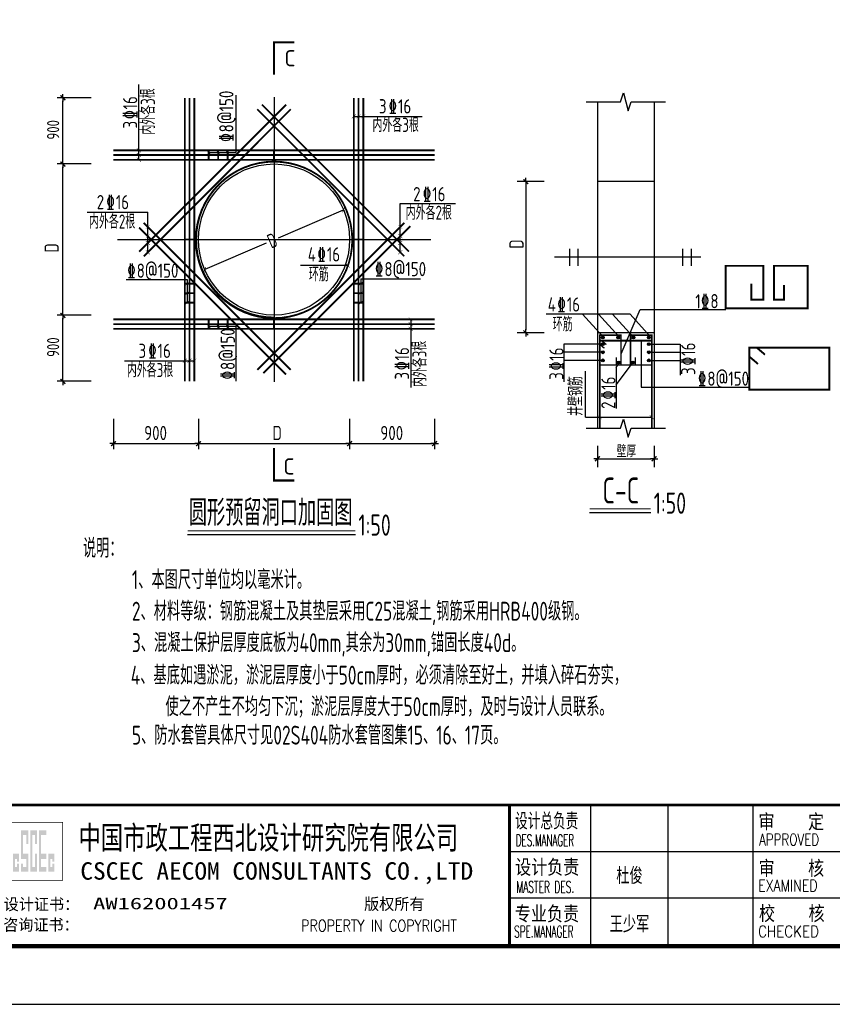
# Model space of a CAD drawing. Extents: x 1154951 to 1182252, y 3484725 to 3514600.
# Tile 2 of 55: x 1160436 to 1166458, y 3484725 to 3492020. Entities that reach past the tile are written whole.
import ezdxf
from ezdxf.enums import TextEntityAlignment as Align

# ---------------------------------------------------------------- set-up
doc = ezdxf.new("R2010")
doc.units = 0
doc.layers.get('0').update_dxf_attribs({"linetype": 'CONTINUOUS'})
doc.layers.get('Defpoints').update_dxf_attribs({"linetype": 'CONTINUOUS'})
for name, color, linetype in [('BZ', 3, 'CONTINUOUS'), ('DIM', 4, 'CONTINUOUS'), ('GPSCOMMON', 7, 'CONTINUOUS'), ('HATCH', 251, 'CONTINUOUS'), ('REIN', 1, 'CONTINUOUS'), ('THICK', 6, 'CONTINUOUS'), ('THIN', 7, 'CONTINUOUS'), ('线路', 3, 'CONTINUOUS'), ('轴线', 5, 'CONTINUOUS')]:
    doc.layers.add(name, color=color, linetype=linetype)
doc.layers.add('标注', color=7, linetype='CONTINUOUS', lineweight=25)
doc.layers.add('钢筋', color=1, linetype='CONTINUOUS', lineweight=40)
doc.styles.add('gpshz', font='tssdeng.shx', dxfattribs={"width": 0.8, "height": 2.5, "bigfont": 'hztxt.shx'})
doc.styles.add('TSSD_Dimension', font='tssdeng.shx', dxfattribs={"width": 0.7, "bigfont": 'Hztxt.shx'})
doc.styles.add('TSSD_Rein', font='tssdeng.shx', dxfattribs={"width": 0.7, "bigfont": 'hztxt.shx'})
doc.styles.add('图签', font='txt', dxfattribs={"width": 0.66})
doc.styles.add('图签 1', font='romanc.shx', dxfattribs={"width": 0.8})
doc.styles.add('图签1', font='romanc.shx', dxfattribs={"width": 0.8})
doc.dimstyles.new('TSSD_30_30', dxfattribs={"dimtxt": 105, "dimasz": 30, "dimexe": 30, "dimexo": 75, "dimgap": 30, "dimtad": 1, "dimdec": 0, "dimzin": 0, "dimdsep": 46, "dimtxsty": 'TSSD_Dimension', "dimblk": 'ARCHTICK', "dimblk1": 'ARCHTICK', "dimblk2": 'ARCHTICK', "dimcen": 0, "dimdle": 30, "dimclrt": 7, "dimadec": 0, "dimazin": 0, "dimtfac": 1, "dimtdec": 0, "dimtix": 1, "dimtmove": 2, "dimatfit": 3, "dimfxl": 0, "dimtolj": 1, "dimtzin": 0, "dimarcsym": 0})

# ---------------------------------------------------------------- blocks, each defined once
blk = doc.blocks.new('BLK')
at = {"layer": 'BZ'}
for q in [(-1.090182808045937, 0), (1.090182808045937, 0)]:
    blk.add_line((0, 0), q, dxfattribs=at)
at = {"layer": 'BZ', "const_width": 0.4}
blk.add_lwpolyline([(-0.7071067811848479, -0.7071067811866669), (0.7071067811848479, 0.7071067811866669)], dxfattribs=at)
blk = doc.blocks.new('_ARCHTICK')
at = {"color": 0, "linetype": 'ByBlock', "const_width": 0.15}
blk.add_lwpolyline([(-0.5, -0.5), (0.5, 0.5)], dxfattribs=at)
blk = doc.blocks.new('*D386')
at = {"layer": 'Defpoints', "color": 0}
for p in [(1162835.850580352, 3490611.239138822), (1161807.250757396, 3490168.088595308)]:
    blk.add_point(p, dxfattribs=at)
at = {"layer": 'DIM', "color": 0, "lineweight": -2}
for p, q in [((1162353.159972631, 3490403.28206904), (1162835.850580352, 3490611.239138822)), ((1162261.709253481, 3490363.882455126), (1161807.250757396, 3490168.088595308))]:
    blk.add_line(p, q, dxfattribs=at)
at = {"layer": 'DIM', "color": 0, "lineweight": -2, "xscale": 30, "yscale": 30, "zscale": 30}
for p, rotation in [((1162835.850580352, 3490611.239138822), 23.30777479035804), ((1161807.250757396, 3490168.088595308), 203.307774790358)]:
    blk.add_blockref('_ARCHTICK', p, dxfattribs=dict(at, rotation=rotation))
at = {"layer": 'DIM', "color": 7, "insert": (1162307.434613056, 3490383.582262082), "char_height": 105, "attachment_point": 5, "rotation": 23.307774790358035, "style": 'TSSD_Dimension'}
blk.add_mtext('\\A1;D', dxfattribs=at)
blk = doc.blocks.new('*U288')
at = {"linetype": 'Continuous'}
h = blk.add_hatch(color=0, dxfattribs=at)
h.paths.add_polyline_path([(30.15279718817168, 24.2084450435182), (30.15279718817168, 23.66650080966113), (29.78800725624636, 23.66650080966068), (29.78800725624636, 25.05707161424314), (30.15279718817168, 25.05707161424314), (30.1527971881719, 24.57749438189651), (30.49327569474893, 24.57749438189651), (30.49327569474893, 25.93949381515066), (29.4475295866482, 25.93949381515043), (29.44752958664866, 22.84162790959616), (30.49327569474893, 22.84162790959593), (30.49327569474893, 24.20844504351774)])
h.paths.add_polyline_path([(30.83375242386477, 24.2084450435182), (30.83375242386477, 22.84162790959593), (32.10040034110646, 22.84162790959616), (32.10040034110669, 25.93949381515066), (31.17422925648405, 25.93949381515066), (31.17422925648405, 29.15941234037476), (31.75992197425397, 29.15941234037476), (31.75992197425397, 27.64394824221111), (32.10040034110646, 27.64394824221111), (32.10040034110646, 29.98428517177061), (30.83375242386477, 29.98428517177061), (30.83375242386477, 25.05707161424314), (31.75992197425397, 25.05707161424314), (31.75992197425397, 23.66650080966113), (31.17422925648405, 23.66650080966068), (31.17422925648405, 24.20844504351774)])
h.paths.add_polyline_path([(33.25189752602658, 25.93949381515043), (33.25189752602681, 23.66650080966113), (32.78135460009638, 23.6665008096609), (32.78135460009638, 29.15941234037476), (33.25189752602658, 29.15941234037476), (33.25189752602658, 27.64394824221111), (33.59237578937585, 27.64394824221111), (33.59237578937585, 29.98428517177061), (32.44087776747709, 29.98428517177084), (32.44087776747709, 22.84162790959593), (33.59237578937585, 22.84162790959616), (33.59237578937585, 25.93949381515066)])
h.paths.add_polyline_path([(35.21869199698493, 29.98428517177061), (33.9328524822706, 29.98428517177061), (33.93285248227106, 22.84162790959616), (35.21869199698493, 22.84162790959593), (35.21869199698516, 23.66650080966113), (34.27333004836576, 23.66650080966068), (34.27333004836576, 25.05707161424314), (35.21869199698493, 25.05707161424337), (35.21869199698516, 25.93949381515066), (34.27333004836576, 25.93949381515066), (34.27333004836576, 29.15941234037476), (35.21869199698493, 29.15941234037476)])
h.paths.add_polyline_path([(36.25006911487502, 24.2084450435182), (36.25006911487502, 23.66650080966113), (35.89964768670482, 23.66650080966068), (35.89964768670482, 25.05707161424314), (36.25006911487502, 25.05707161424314), (36.25006911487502, 24.57749438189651), (36.59054737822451, 24.57749438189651), (36.59054737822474, 25.93949381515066), (35.55917026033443, 25.93949381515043), (35.55917026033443, 22.84162790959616), (36.59054737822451, 22.84162790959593), (36.59054737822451, 24.20844504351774)])
at = {"color": 0}
for p, q in [((129.0000672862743, 10.33889938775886), (129.0000672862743, 34.3388993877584)), ((142.3630985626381, 10.33889938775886), (142.3630985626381, 34.3388993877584)), ((157.0000672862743, 10.33889938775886), (157.0000672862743, 34.3388993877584)), ((115.0000672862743, 26.33889938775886), (329.9999999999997, 26.33889938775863)), ((115.0000672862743, 18.33889938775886), (327.0000867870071, 18.33889938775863))]:
    blk.add_line(p, q, dxfattribs=at)
blk.add_lwpolyline([(0, 0), (419.9999999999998, 0), (419.9999999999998, 296.9999999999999), (0, 296.9999999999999)], close=True, dxfattribs=at)
for points, const_width in [([(409.9999999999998, 10), (409.9999999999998, 286.9999999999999), (24.99999999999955, 286.9999999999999), (24.99999999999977, 10), (409.9999999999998, 10)], 0.75), ([(24.99999999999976, 34.3388993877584), (409.9999999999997, 34.3388993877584)], 0.5), ([(115.0000672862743, 10.33889938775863), (115.0000672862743, 34.3388993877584)], 0.5)]:
    blk.add_lwpolyline(points, dxfattribs=dict(at, const_width=const_width))
at = {"color": 0, "linetype": 'Continuous', "const_width": 0.1071428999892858}
blk.add_lwpolyline([(28.00000022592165, 21.33890896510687), (38.00003976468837, 21.33890896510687), (38.00003976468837, 31.33893651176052), (28.00000022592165, 31.33893651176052)], close=True, dxfattribs=at)
at = {"color": 0, "linetype": 'Continuous'}
for s, height, style, width, p in [('设计总负责', 2.5, '图签', 0.67, (115.9762262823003, 30.39311934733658)), ('审    定', 2.5, '图签', 0.85, (157.919485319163, 30.22119792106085)), ('中国市政工程西北设计研究院有限公司', 4, '图签', 0.74, (40.74031089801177, 26.7076074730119)), ('DES.MANAGER', 2, '图签1', 0.55, (116.0970801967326, 27.26312078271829)), ('APPROVED', 2, '图签 1', 0.75, (158.0180848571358, 27.38048069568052)), ('CSCEC AECOM CONSULTANTS CO.,LTD', 3, '图签', 1.07, (41.05886777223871, 21.4737122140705)), ('设计负责', 2.5, '图签', 0.85, (115.9767535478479, 22.40145202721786)), ('审    核', 2.5, '图签', 0.85, (157.9236649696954, 22.21335076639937)), ('MASTER DES.', 2, '图签1', 0.57, (116.2074078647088, 19.20291335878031)), ('EXAMINED', 2, '图签 1', 0.79, (157.8795598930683, 19.4615325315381)), ('专业负责', 2.5, '图签', 0.85, (115.9450296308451, 14.37786088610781)), ('校    核', 2.5, '图签', 0.85, (158.0022025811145, 14.42381491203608)), ('PROPERTY IN COPYRIGHT', 2, '图签 1', 0.8, (79.10583849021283, 12.54965083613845)), ('CHECKED', 2, '图签 1', 0.85, (157.8461097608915, 11.54753890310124)), ('SPE.MANAGER', 2, '图签 1', 0.56, (115.8134502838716, 11.53497018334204))]:
    blk.add_text(s, height=height, dxfattribs=dict(at, style=style, width=width)).set_placement(p)
at = {"color": 0, "linetype": 'Continuous', "style": '图签'}
for s, p in [('设计证书：', (27.84977677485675, 16.23725599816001)), ('版权所有', (89.95727484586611, 16.2852062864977)), ('咨询证书：', (27.76351741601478, 12.7046150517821))]:
    blk.add_text(s, height=2, dxfattribs=at).set_placement(p)
at = {"color": 0, "linetype": 'Continuous', "style": '图签', "flags": 8}
for tag, width, p, p2 in [('设计总负责', 0.6110455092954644, (130.2500672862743, 28.98889938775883), (141.1130985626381, 28.98889938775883)), ('工程名称', 2.98828125, (283.2500867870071, 28.98889938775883), (325.7500867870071, 28.98889938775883)), ('图纸编号', 2.575162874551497, (345.132006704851, 28.98889938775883), (381.7565453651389, 28.98889938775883)), ('子项名称', 2.98828125, (283.2500867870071, 20.98889938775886), (325.7500867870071, 20.98889938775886))]:
    blk.add_attdef(tag, text='', height=2.5, dxfattribs=dict(at, width=width)).set_placement(p, p2, align=Align.FIT)
at = {"color": 0, "linetype": 'Continuous', "ltscale": 0.055, "style": '图签', "flags": 8}
for tag, width, p, p2 in [('审定', 1.6171875, (172.2500672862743, 28.98889938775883), (183.7500672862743, 28.98889938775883)), ('设计', 1.617187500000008, (214.2500672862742, 28.98889938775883), (225.7500672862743, 28.98889938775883)), ('工程编号', 0.738284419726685, (256.2500417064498, 28.98889938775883), (266.7500867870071, 28.98889938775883)), ('版本', 1.530604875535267, (397.8656986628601, 28.98889938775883), (408.7499999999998, 28.98889938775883)), ('设计负责', 0.7638068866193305, (130.2500672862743, 20.98889938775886), (141.1130985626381, 20.98889938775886)), ('审核', 1.6171875, (172.2500672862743, 20.98889938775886), (183.7500672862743, 20.98889938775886)), ('注册工程师', 0.6468750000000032, (214.2500672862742, 20.98889938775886), (225.7500672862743, 20.98889938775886)), ('图纸比例', 0.738284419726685, (256.2500417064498, 20.98889938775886), (266.7500867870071, 20.98889938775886)), ('专业负责', 0.7638068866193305, (130.2500672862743, 12.65000000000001), (141.1130985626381, 12.65000000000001)), ('校核', 1.6171875, (172.2500672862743, 12.65000000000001), (183.7500672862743, 12.65000000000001)), ('注册建筑师', 0.6468750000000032, (214.2500672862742, 12.65000000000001), (225.7500672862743, 12.65000000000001)), ('出图日期', 0.738284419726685, (256.2500417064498, 12.65000000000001), (266.7500867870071, 12.65000000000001))]:
    blk.add_attdef(tag, text='', height=2.5, dxfattribs=dict(at, width=width)).set_placement(p, p2, align=Align.FIT)
at = {"color": 0, "linetype": 'Continuous', "style": '图签'}
for tag, p, width in [('设计证书', (43.25710667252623, 16.37228537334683), 1.55), ('咨询证书', (43.25710667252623, 12.87706704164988), 0.9)]:
    blk.add_attdef(tag, p, '', height=2, dxfattribs=dict(at, width=width))
at = {"color": 0, "linetype": 'Continuous', "style": '图签', "width": 0.85}
for tag, height, p in [('图纸名称_2_1', 2.2, (305.023006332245, 15.12169911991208)), ('图纸名称_1_1', 2.5, (305.023006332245, 13.35442681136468)), ('图纸名称_2_2', 2.2, (305.023006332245, 11.51173904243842))]:
    blk.add_attdef(tag, text='', height=height, dxfattribs=at).set_placement(p, align=Align.CENTER)
blk = doc.blocks.new('20180504.1552415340')
at = {"layer": 'HATCH', "ltscale": 0.1}
for points in [[(1164746.865021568, 3489665.13738279, 0.9999999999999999), (1164767.865021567, 3489665.13738279, 0.9999999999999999)], [(1164882.365451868, 3489665.13738279, 0.9999999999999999), (1164861.365451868, 3489665.13738279, 0.9999999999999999)], [(1164973.17166626, 3489665.13738279, 0.9999999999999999), (1164994.17166626, 3489665.13738279, 0.9999999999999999)], [(1165108.67209656, 3489665.13738279, 0.9999999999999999), (1165087.67209656, 3489665.13738279, 0.9999999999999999)], [(1164767.865021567, 3489615.555715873, 0.9999999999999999), (1164746.865021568, 3489615.555715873, 0.9999999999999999)], [(1165087.67209656, 3489615.555715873, 0.9999999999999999), (1165108.67209656, 3489615.555715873, 0.9999999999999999)], [(1164746.865021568, 3489555.701916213, 0.9999999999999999), (1164767.865021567, 3489555.701916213, 0.9999999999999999)], [(1164767.865021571, 3489495.848116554, 0.9999999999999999), (1164746.865021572, 3489495.848116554, 0.9999999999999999)], [(1164767.865021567, 3489495.848116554, 0.9999999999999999), (1164746.865021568, 3489495.848116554, 0.9999999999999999)], [(1165087.67209656, 3489555.701916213, 0.9999999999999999), (1165108.67209656, 3489555.701916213, 0.9999999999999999)], [(1165087.67209656, 3489495.848116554, 0.9999999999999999), (1165108.67209656, 3489495.848116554, 0.9999999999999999)], [(1165108.672096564, 3489495.848116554, 0.9999999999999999), (1165087.672096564, 3489495.848116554, 0.9999999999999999)], [(1164864.809626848, 3489479.819867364, 0.9999999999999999), (1164885.809626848, 3489479.819867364, 0.9999999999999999)], [(1164968.524123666, 3489479.819867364, 0.9999999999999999), (1164989.524123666, 3489479.819867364, 0.9999999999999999)]]:
    blk.add_hatch(color=256, dxfattribs=at).paths.add_polyline_path(points)
at = {"color": 7}
for p, q in [((1161319.5126774, 3490981.899223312), (1161319.5126774, 3491539.058461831)), ((1162039.151542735, 3491460.555781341), (1162039.151542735, 3491034.878980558)), ((1164717.768559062, 3491410.853566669), (1164717.768559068, 3488993.282914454)), ((1165137.768559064, 3491410.853566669), (1165137.768559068, 3488993.282914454)), ((1162915.648334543, 3491303.139471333), (1163418.999646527, 3491303.139471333)), ((1161837.071900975, 3491034.878980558), (1162039.151542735, 3491034.878980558)), ((1165137.768559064, 3490819.912907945), (1164717.768559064, 3490819.912907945)), ((1163256.487175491, 3490296.748547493), (1163256.487175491, 3490658.212218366)), ((1163256.487175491, 3490658.212218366), (1163666.075522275, 3490658.212218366)), ((1160935.381323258, 3490594.34989173), (1161385.638266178, 3490594.34989173)), ((1164510.193428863, 3490322.912907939), (1164510.193428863, 3490196.912907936)), ((1164573.193428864, 3490322.912907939), (1164573.193428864, 3490196.912907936)), ((1165348.717724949, 3490322.912907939), (1165348.717724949, 3490196.912907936)), ((1165411.717724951, 3490322.912907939), (1165411.717724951, 3490196.912907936)), ((1161224.908926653, 3490094.250545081), (1161677.932785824, 3490094.250545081)), ((1161677.932785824, 3490094.250545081), (1161677.932785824, 3489923.648640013)), ((1162963.826787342, 3490100.984850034), (1163407.349247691, 3490100.984850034)), ((1162963.826787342, 3490100.984850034), (1162963.826787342, 3489923.648640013)), ((1164892.768559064, 3489545.078721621), (1165032.941297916, 3489873.894411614)), ((1165032.941297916, 3489873.894411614), (1165668.010039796, 3489873.894411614)), ((1163333.610050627, 3489799.532641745), (1163333.610050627, 3489293.785961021)), ((1164959.214101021, 3489839.319732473), (1164337.838744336, 3489839.319732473)), ((1164757.485731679, 3489671.835398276), (1164607.479504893, 3489839.319732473)), ((1164876.47032781, 3489671.835398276), (1164726.464101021, 3489839.319732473)), ((1164979.066790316, 3489671.835398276), (1164829.060563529, 3489839.319732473)), ((1165109.22032781, 3489671.835398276), (1164959.214101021, 3489839.319732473)), ((1161837.071900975, 3489748.927650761), (1162039.151542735, 3489748.927650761)), ((1162039.151542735, 3489748.927650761), (1162039.151542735, 3489342.923934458)), ((1165137.768559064, 3489699.912907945), (1164717.768559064, 3489699.912907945)), ((1164468.426380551, 3489615.555715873), (1164468.426380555, 3489337.883720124)), ((1164757.365021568, 3489615.555715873), (1164468.426380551, 3489615.555715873)), ((1165098.172096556, 3489615.555715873), (1165330.031467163, 3489615.555715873)), ((1165330.031467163, 3489615.555715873), (1165330.031467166, 3489386.754350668)), ((1164757.365021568, 3489555.701916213), (1164468.426380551, 3489555.701916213)), ((1165098.172096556, 3489555.701916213), (1165330.031467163, 3489555.701916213)), ((1161211.964019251, 3489493.187060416), (1161729.879430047, 3489493.187060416)), ((1164757.365021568, 3489495.848116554), (1164468.426380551, 3489495.848116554)), ((1164757.365021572, 3489495.848116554), (1164468.426380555, 3489495.848116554)), ((1164856.475077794, 3489315.740083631), (1164976.685740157, 3489474.664167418)), ((1164856.475077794, 3489444.085031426), (1164879.605229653, 3489474.664167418)), ((1164856.475077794, 3489444.085031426), (1164856.475077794, 3489139.497355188)), ((1165098.172096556, 3489495.848116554), (1165330.031467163, 3489495.848116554)), ((1165098.17209656, 3489495.848116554), (1165330.031467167, 3489495.848116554)), ((1164628.431209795, 3489074.958453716), (1164628.431209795, 3489416.529260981)), ((1164628.431209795, 3489074.958453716), (1165120.268559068, 3489074.958453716)), ((1164717.768559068, 3488863.924262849), (1164717.768559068, 3488704.58503879)), ((1165137.768559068, 3488863.924262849), (1165137.768559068, 3488704.58503879)), ((1164738.768559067, 3488767.585038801), (1165116.768559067, 3488767.585038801))]:
    blk.add_line(p, q, dxfattribs=at)
at = {"color": 7, "ltscale": 0.01}
for p, q in [((1160964.995943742, 3491440.715932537), (1160714.791669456, 3491440.715932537)), ((1160756.791669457, 3490971.71593254), (1160756.791669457, 3491419.715932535)), ((1160964.995943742, 3490950.715932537), (1160714.791669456, 3490950.715932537)), ((1160964.995943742, 3490950.715932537), (1160714.791669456, 3490950.715932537)), ((1160756.791669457, 3489851.71593254), (1160756.791669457, 3490929.715932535)), ((1164322.26799012, 3490819.912907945), (1164123.903917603, 3490819.912907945)), ((1164186.903917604, 3490798.912907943), (1164186.903917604, 3489720.912907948)), ((1160964.995943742, 3489830.715932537), (1160714.791669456, 3489830.715932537)), ((1160964.995943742, 3489830.715932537), (1160714.791669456, 3489830.715932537)), ((1160756.791669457, 3489361.71593254), (1160756.791669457, 3489809.715932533)), ((1164322.26799012, 3489699.912907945), (1164123.903917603, 3489699.912907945)), ((1160964.995943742, 3489340.715932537), (1160714.791669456, 3489340.715932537)), ((1161131.062720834, 3489062.794041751), (1161131.062720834, 3488837.205395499))]:
    blk.add_line(p, q, dxfattribs=at)
for p, q in [((1161385.638266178, 3490296.748547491), (1161385.638266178, 3490594.34989173)), ((1162865.872396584, 3490199.173072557), (1162517.943382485, 3490199.173072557)), ((1165042.221033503, 3489641.932826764), (1165042.221033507, 3489297.954957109)), ((1165042.221033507, 3489297.954957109), (1165843.262202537, 3489297.954957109))]:
    blk.add_line(p, q)
at = {"const_width": 3}
for points in [[(1162897.396769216, 3491288.290228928), (1162927.095254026, 3491317.988713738)], [(1162932.396769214, 3491288.290228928), (1162962.095254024, 3491317.988713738)], [(1162967.396769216, 3491288.290228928), (1162997.095254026, 3491317.988713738)], [(1161334.361919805, 3491037.049980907), (1161304.663434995, 3491066.748465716)], [(1161851.92114338, 3491020.029738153), (1161822.222658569, 3491049.728222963)], [(1161921.345525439, 3491020.029738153), (1161891.647040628, 3491049.728222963)], [(1161990.699526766, 3491020.029738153), (1161961.001041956, 3491049.728222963)], [(1161334.361919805, 3491002.049980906), (1161304.663434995, 3491031.748465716)], [(1161334.361919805, 3490967.049980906), (1161304.663434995, 3490996.748465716)], [(1161370.789023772, 3490469.834075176), (1161400.487508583, 3490499.532559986)], [(1163271.336417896, 3490469.834075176), (1163241.637933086, 3490499.532559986)], [(1161370.789023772, 3490400.810991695), (1161400.487508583, 3490430.509476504)], [(1161400.487508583, 3490350.922388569), (1161370.789023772, 3490380.62087338)], [(1163271.336417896, 3490400.810991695), (1163241.637933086, 3490430.509476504)], [(1163241.637933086, 3490350.922388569), (1163271.336417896, 3490380.62087338)], [(1161400.487508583, 3490281.899305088), (1161370.789023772, 3490311.597789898)], [(1163241.637933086, 3490281.899305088), (1163271.336417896, 3490311.597789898)], [(1162880.721638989, 3490184.323830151), (1162851.023154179, 3490214.022314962)], [(1161663.083543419, 3490048.799397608), (1161692.782028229, 3490078.497882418)], [(1162948.977544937, 3490048.799397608), (1162978.676029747, 3490078.497882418)], [(1161663.083543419, 3489978.799397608), (1161692.782028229, 3490008.497882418)], [(1162948.977544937, 3489978.799397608), (1162978.676029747, 3490008.497882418)], [(1161663.083543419, 3489908.799397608), (1161692.782028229, 3489938.497882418)], [(1162948.977544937, 3489908.799397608), (1162978.676029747, 3489938.497882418)], [(1163348.459293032, 3489784.683399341), (1163318.760808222, 3489814.38188415)], [(1161851.92114338, 3489734.078408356), (1161822.22265857, 3489763.776893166)], [(1161921.345525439, 3489734.078408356), (1161891.647040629, 3489763.776893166)], [(1161990.699526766, 3489734.078408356), (1161961.001041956, 3489763.776893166)], [(1163348.459293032, 3489749.68339934), (1163318.760808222, 3489779.38188415)], [(1163348.459293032, 3489714.68339934), (1163318.760808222, 3489744.38188415)], [(1161645.030187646, 3489478.337818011), (1161674.728672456, 3489508.036302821)], [(1161680.030187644, 3489478.337818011), (1161709.728672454, 3489508.036302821)], [(1161715.030187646, 3489478.337818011), (1161744.728672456, 3489508.036302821)], [(1164750.11780147, 3489060.109211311), (1164720.41931666, 3489089.807696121)], [(1165135.117801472, 3489060.109211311), (1165105.419316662, 3489089.807696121)]]:
    blk.add_lwpolyline(points, dxfattribs=at)
at = {"color": 7}
for centre, radius in [((1162321.062720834, 3490390.715932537), 560), ((1164875.309626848, 3489479.819867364), 10.5), ((1164979.024123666, 3489479.819867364), 10.5)]:
    blk.add_circle(centre, radius, dxfattribs=at)
at = {"color": 5}
for centre in [(1164757.365021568, 3489665.13738279), (1164871.865451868, 3489665.13738279), (1164983.67166626, 3489665.13738279), (1165098.17209656, 3489665.13738279), (1164757.365021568, 3489615.555715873), (1165098.17209656, 3489615.555715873), (1164757.365021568, 3489555.701916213), (1164757.365021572, 3489495.848116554), (1164757.365021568, 3489495.848116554), (1165098.17209656, 3489555.701916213), (1165098.17209656, 3489495.848116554), (1165098.172096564, 3489495.848116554)]:
    blk.add_circle(centre, 10.5, dxfattribs=at)
at = {"layer": 'BZ', "lineweight": -2}
for p, q in [((1164717.768559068, 3488767.585038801), (1164694.874720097, 3488767.585038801)), ((1164717.768559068, 3488767.585038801), (1164740.662398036, 3488767.585038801)), ((1165137.768559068, 3488767.585038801), (1165114.874720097, 3488767.585038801)), ((1165137.768559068, 3488767.585038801), (1165160.662398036, 3488767.585038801))]:
    blk.add_line(p, q, dxfattribs=at)
at = {"layer": 'BZ', "lineweight": -2, "const_width": 8.399999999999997}
for points in [[(1164732.617801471, 3488782.434281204), (1164702.919316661, 3488752.735796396)], [(1165122.919316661, 3488752.735796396), (1165152.617801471, 3488782.434281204)]]:
    blk.add_lwpolyline(points, dxfattribs=at)
at = {"layer": 'DIM'}
for p, q in [((1161761.062720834, 3489062.794041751), (1161761.062720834, 3488837.205395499)), ((1162881.062720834, 3489062.794041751), (1162881.062720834, 3488837.205395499)), ((1163511.062720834, 3489062.794041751), (1163511.062720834, 3488837.205395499)), ((1161152.062720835, 3488879.205395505), (1161740.062720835, 3488879.205395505)), ((1161782.062720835, 3488879.205395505), (1162860.062720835, 3488879.205395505)), ((1162902.062720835, 3488879.205395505), (1163490.062720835, 3488879.205395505))]:
    blk.add_line(p, q, dxfattribs=at)
at = {"layer": 'REIN', "linetype": 'ByBlock', "lineweight": 40}
blk.add_line((1164735.268559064, 3489641.932826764), (1165120.268559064, 3489641.932826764), dxfattribs=at)
at = {"layer": 'REIN', "linetype": 'ByBlock', "lineweight": 40, "const_width": 10.5}
for points in [[(1164735.268559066, 3488993.282914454), (1164735.268559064, 3489682.412907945), (1164892.768559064, 3489682.412907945), (1164892.768559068, 3489462.062082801)], [(1165120.268559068, 3488993.282914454), (1165120.268559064, 3489682.412907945), (1164962.768559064, 3489682.412907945), (1164962.768559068, 3489462.062082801)], [(1165120.268559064, 3489641.932826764), (1164735.268559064, 3489641.932826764)], [(1164735.268559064, 3489614.466931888), (1164769.063640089, 3489585.681754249)], [(1164748.958998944, 3489641.668454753), (1164783.614305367, 3489612.638551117)], [(1164857.768559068, 3489517.894522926), (1164857.768559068, 3489462.401227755)], [(1164997.768559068, 3489517.894522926), (1164997.768559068, 3489462.401227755)], [(1165120.268559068, 3489462.062082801), (1164735.268559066, 3489462.062082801)]]:
    blk.add_lwpolyline(points, dxfattribs=at)
at = {"layer": 'THICK', "const_width": 15}
for points in [[(1162471.062720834, 3491851.466115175), (1162321.062720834, 3491851.466115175), (1162321.062720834, 3491611.466115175)], [(1162321.062720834, 3488845.961165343), (1162321.062720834, 3488605.961165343), (1162471.062720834, 3488605.961165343)]]:
    blk.add_lwpolyline(points, dxfattribs=at)
at = {"layer": 'THIN'}
for points in [[(1164633.768559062, 3491410.853566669), (1164888.768559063, 3491410.853566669), (1164909.768559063, 3491476.853566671), (1164945.768559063, 3491344.853566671), (1164966.768559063, 3491410.853566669), (1165221.768559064, 3491410.853566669)], [(1164633.768559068, 3488993.282914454), (1164888.768559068, 3488993.282914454), (1164909.768559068, 3489059.282914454), (1164945.768559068, 3488927.282914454), (1164966.768559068, 3488993.282914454), (1165221.768559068, 3488993.282914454)]]:
    blk.add_lwpolyline(points, dxfattribs=at)
at = {"layer": '轴线', "color": 2, "ltscale": 0.05}
for p, q in [((1162321.062720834, 3491445.513335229), (1162321.062720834, 3489335.918529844)), ((1161161.561767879, 3490390.715932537), (1163484.165511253, 3490390.715932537)), ((1165483.408931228, 3490259.912907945), (1164400.404685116, 3490259.912907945))]:
    blk.add_line(p, q, dxfattribs=at)
at = {"layer": '轴线', "color": 2, "linetype": 'ByBlock', "ltscale": 0.1}
for p, q in [((1164659.420050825, 3488369.342273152), (1165112.335763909, 3488369.342273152)), ((1161680.600492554, 3488206.998894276), (1162923.874495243, 3488206.998894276))]:
    blk.add_line(p, q, dxfattribs=at)
at = {"layer": '轴线', "color": 2, "linetype": 'ByBlock', "ltscale": 0.1, "const_width": 7}
for points in [[(1164659.420050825, 3488395.496445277), (1165112.335763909, 3488395.496445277)], [(1161680.600492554, 3488233.153066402), (1162923.874495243, 3488233.153066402)]]:
    blk.add_lwpolyline(points, dxfattribs=at)
at = {"layer": '钢筋', "color": 1, "linetype": 'Continuous', "lineweight": -2, "ltscale": 0.01, "const_width": 13.5, "flags": 128}
for points in [[(1161659.879430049, 3489340.715932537), (1161659.879430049, 3491440.715932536)], [(1161694.879430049, 3489340.715932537), (1161694.879430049, 3491440.715932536)], [(1161729.879430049, 3489340.715932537), (1161729.879430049, 3491440.715932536)], [(1162912.246011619, 3489340.715932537), (1162912.246011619, 3491440.715932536)], [(1162947.246011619, 3489340.715932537), (1162947.246011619, 3491440.715932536)], [(1162982.246011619, 3489340.715932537), (1162982.246011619, 3491440.715932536)], [(1162410.294865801, 3491390.428230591), (1161321.350422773, 3490301.483787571)], [(1162444.806407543, 3491355.916688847), (1161355.861964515, 3490266.972245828)], [(1162197.319034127, 3491355.916688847), (1163286.263477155, 3490266.972245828)], [(1162231.83057587, 3491390.42823059), (1163320.775018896, 3490301.48378757)], [(1161131.062720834, 3491051.899223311), (1163511.062720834, 3491051.899223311)], [(1161836.958213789, 3490981.899223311), (1161836.958213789, 3491051.899223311)], [(1161906.958213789, 3490981.899223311), (1161906.958213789, 3491051.899223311)], [(1161976.958213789, 3490981.899223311), (1161976.958213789, 3491051.899223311)], [(1162321.062720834, 3490969.105567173), (1162321.062720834, 3491051.899223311)], [(1161131.062720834, 3491016.899223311), (1163511.062720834, 3491016.899223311)], [(1161131.062720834, 3490981.899223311), (1163511.062720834, 3490981.899223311)], [(1162410.012196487, 3489390.720965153), (1161321.067753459, 3490479.665408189)], [(1162444.806407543, 3489425.515176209), (1161355.861964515, 3490514.459619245)], [(1162197.319034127, 3489425.515176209), (1163286.263477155, 3490514.459619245)], [(1162241.593380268, 3489400.766438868), (1163330.537823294, 3490489.710881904)], [(1161659.879430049, 3490390.715932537), (1161743.562720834, 3490390.715932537)], [(1162898.562720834, 3490390.715932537), (1162982.246011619, 3490390.715932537)], [(1161659.879430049, 3490063.648640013), (1161729.879430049, 3490063.648640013)], [(1162912.246011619, 3490063.648640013), (1162982.246011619, 3490063.648640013)], [(1161659.879430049, 3489993.648640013), (1161729.879430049, 3489993.648640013)], [(1162912.246011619, 3489993.648640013), (1162982.246011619, 3489993.648640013)], [(1161659.879430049, 3489923.648640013), (1161729.879430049, 3489923.648640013)], [(1162912.246011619, 3489923.648640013), (1162982.246011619, 3489923.648640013)], [(1161131.062720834, 3489799.532641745), (1163511.062720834, 3489799.532641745)], [(1161836.958213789, 3489729.532641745), (1161836.958213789, 3489799.532641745)], [(1161906.958213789, 3489729.532641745), (1161906.958213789, 3489799.532641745)], [(1161976.958213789, 3489729.532641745), (1161976.958213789, 3489799.532641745)], [(1162321.062720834, 3489729.532641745), (1162321.062720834, 3489813.215932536)], [(1161131.062720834, 3489764.532641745), (1163511.062720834, 3489764.532641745)], [(1161131.062720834, 3489729.532641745), (1163511.062720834, 3489729.532641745)]]:
    blk.add_lwpolyline(points, dxfattribs=at)
blk.add_lwpolyline([(1162321.062720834, 3490968.215932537, 155633158552.915), (1162321.062720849, 3490968.215932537, 0.9999999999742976), (1162321.062720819, 3489813.215932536, 2.57022e-11), (1162321.062720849, 3489813.215932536, -2.57024e-11)], format="xyb", dxfattribs=at)
at = {"layer": '钢筋', "color": 0, "linetype": 'Continuous', "lineweight": -2, "ltscale": 0.01, "const_width": 14, "flags": 128}
for points in [[(1165857.205233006, 3490064.595786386), (1165857.205233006, 3489946.023741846), (1165947.371257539, 3489946.023741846), (1165947.371257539, 3490196.100073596), (1165668.010039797, 3490196.100073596), (1165668.010039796, 3489881.847951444), (1166274.572264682, 3489881.847951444), (1166274.572264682, 3490196.100073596), (1166025.32375877, 3490196.100073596), (1166025.32375877, 3489946.023741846), (1166099.805685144, 3489946.023741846), (1166099.805685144, 3490054.448732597)], [(1165843.262202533, 3489590.127063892), (1165843.262202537, 3489279.474684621), (1166435.473653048, 3489279.474684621), (1166435.473653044, 3489590.127063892), (1165843.262202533, 3489590.127063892)], [(1165895.049718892, 3489592.782553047), (1165959.251576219, 3489538.098208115)], [(1165843.262202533, 3489523.851630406), (1165907.464059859, 3489469.167285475)]]:
    blk.add_lwpolyline(points, dxfattribs=at)
at = {"layer": '钢筋', "color": 1, "linetype": 'Continuous', "lineweight": -2, "ltscale": 0.01}
for p in [(1161660.986141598, 3490063.648640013), (1161660.986141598, 3489993.648640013), (1161906.95821379, 3489784.469570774)]:
    blk.add_point(p, dxfattribs=at)
at = {"color": 7, "ltscale": 0.01}
for p, xscale, yscale, zscale, rotation in [((1160756.791669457, 3491440.715932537), 25.20000000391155, 25.20000000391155, 25.2, 270), ((1160756.791669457, 3491440.715932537), 21.00000000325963, 21.00000000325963, 21, 90), ((1160756.791669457, 3490950.715932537), 25.20000000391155, 25.20000000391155, 25.2, 270), ((1160756.791669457, 3490950.715932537), 21.00000000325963, 21.00000000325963, 21, 90), ((1160756.791669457, 3490950.715932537), 21.00000000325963, 21.00000000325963, 21, 270), ((1164186.903917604, 3490819.912907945), 25.20000000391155, 25.20000000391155, 25.2, 270), ((1164186.903917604, 3490819.912907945), 25.20000000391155, 25.20000000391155, 25.2, 270), ((1164186.903917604, 3490819.912907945), 21.00000000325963, 21.00000000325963, 21, 90), ((1160756.791669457, 3489828.42654864), 25.20000000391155, 25.20000000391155, 25.2, 270), ((1160756.791669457, 3489830.715932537), 21.00000000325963, 21.00000000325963, 21, 270), ((1160756.791669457, 3489830.715932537), 21.00000000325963, 21.00000000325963, 21, 90), ((1164186.903917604, 3489699.912907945), 25.20000000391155, 25.20000000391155, 25.2, 270), ((1164186.903917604, 3489699.912907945), 25.20000000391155, 25.20000000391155, 25.2, 270), ((1160756.791669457, 3489340.715932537), 25.20000000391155, 25.20000000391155, 25.2, 270), ((1160756.791669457, 3489340.715932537), 21.00000000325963, 21.00000000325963, 21, 270), ((1161131.062720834, 3488879.205395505), 25.19999999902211, 25.20000000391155, 25.2, 180), ((1164717.768559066, 3488767.585038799), 25.19999999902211, 25.20000000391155, 25.2, 180), ((1164717.768559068, 3488767.585038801), 25.19999999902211, 25.20000000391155, 25.2, 180), ((1165137.768559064, 3488767.585038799), 25.19999999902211, 25.20000000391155, 25.2, 180), ((1165137.768559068, 3488767.585038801), 25.19999999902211, 25.20000000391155, 25.2, 180)]:
    blk.add_blockref('BLK', p, dxfattribs=dict(at, xscale=xscale, yscale=yscale, zscale=zscale, rotation=rotation))
at = {"layer": 'DIM', "rotation": 180}
for p, xscale, yscale, zscale in [((1161761.062720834, 3488879.205395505), 25.19999999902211, 25.20000000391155, 25.2), ((1161761.062720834, 3488879.205395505), 20.99999999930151, 21.00000000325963, 21), ((1162881.062720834, 3488879.205395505), 25.19999999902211, 25.20000000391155, 25.2), ((1162881.062720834, 3488879.205395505), 20.99999999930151, 21.00000000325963, 21), ((1163511.062720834, 3488879.205395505), 25.19999999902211, 25.20000000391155, 25.2)]:
    blk.add_blockref('BLK', p, dxfattribs=dict(at, xscale=xscale, yscale=yscale, zscale=zscale))
at = {"layer": 'DIM', "xscale": 20.99999999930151, "yscale": 21.00000000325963, "zscale": 21}
for p in [(1161761.062720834, 3488879.205395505), (1162881.062720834, 3488879.205395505), (1163511.062720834, 3488879.205395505)]:
    blk.add_blockref('BLK', p, dxfattribs=at)
at = {"layer": 'GPSCOMMON'}
ref = blk.add_blockref('*U288', (1159120.421969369, 3484725.340241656), dxfattribs=dict(at, xscale=43, yscale=43, zscale=43))
ref.add_attrib('专业负责', '王少军', dxfattribs={"layer": '0', "color": 0, "height": 107.5, "style": '图签', "width": 0.7, "flags": 8}).set_placement((1164954.73003512, 3485269.290241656), align=Align.CENTER)
ref.add_attrib('设计负责', '杜俊', dxfattribs={"layer": '0', "color": 0, "height": 107.5, "style": '图签', "width": 0.7, "flags": 8}).set_placement((1164954.73003512, 3485627.862915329), align=Align.CENTER)
ref.add_attrib('设计证书', 'AW162001457', (1160980.477556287, 3485429.348512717), dxfattribs={"layer": '0', "color": 0, "height": 86, "style": '图签', "width": 1.55})
for s, style, width, p in [('%%132', 'TSSD_Rein', 0.7, (1161305.747269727, 3491284.890371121)), ('16', 'gpshz', 0.8, (1161307.403174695, 3491355.018671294)), ('8@150', 'gpshz', 0.8, (1162019.982011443, 3491185.021443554)), ('%%132', 'TSSD_Rein', 0.7, (1162018.326106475, 3491114.893143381)), ('3', 'gpshz', 0.8, (1161307.002161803, 3491213.590574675)), ('%%132', 'TSSD_Rein', 0.7, (1165441.044021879, 3489458.916738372)), ('8@150', 'gpshz', 0.8, (1162030.639929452, 3489424.468760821)), ('%%132', 'TSSD_Rein', 0.7, (1163319.987985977, 3489424.745919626)), ('%%132', 'TSSD_Rein', 0.7, (1164464.705766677, 3489422.792311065)), ('%%132', 'TSSD_Rein', 0.7, (1162028.984024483, 3489354.340460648)), ('16', 'gpshz', 0.8, (1165442.699926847, 3489529.045038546)), ('16', 'gpshz', 0.8, (1163321.643890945, 3489494.874219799)), ('16', 'gpshz', 0.8, (1164466.361671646, 3489492.920611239)), ('%%132', 'TSSD_Rein', 0.7, (1164849.825649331, 3489207.306013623)), ('3', 'gpshz', 0.8, (1165442.298913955, 3489387.616941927)), ('3', 'gpshz', 0.8, (1163321.242878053, 3489353.446123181)), ('3', 'gpshz', 0.8, (1164465.960658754, 3489351.49251462)), ('16', 'gpshz', 0.8, (1164851.481554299, 3489277.434313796)), ('2', 'gpshz', 0.8, (1164851.080541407, 3489136.006217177))]:
    blk.add_text(s, height=105, rotation=90, dxfattribs=dict(style=style, width=width)).set_placement(p)
for s, height, style, width, p in [('3', 105, 'gpshz', 0.8, (1163098.494350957, 3491325.651941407)), ('%%132', 105, 'TSSD_Rein', 0.7, (1163169.794147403, 3491326.906833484)), ('16', 105, 'gpshz', 0.8, (1163239.922447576, 3491325.250928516)), ('2', 105, 'gpshz', 0.8, (1163352.00559122, 3490675.011009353)), ('%%132', 105, 'TSSD_Rein', 0.7, (1163423.305387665, 3490676.265901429)), ('16', 105, 'gpshz', 0.8, (1163493.433687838, 3490674.609996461)), ('2', 105, 'gpshz', 0.8, (1161007.087600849, 3490615.788642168)), ('%%132', 105, 'TSSD_Rein', 0.7, (1161078.387397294, 3490617.043534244)), ('16', 105, 'gpshz', 0.8, (1161148.515697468, 3490615.387629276)), ('4', 105, 'gpshz', 0.8, (1162571.036389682, 3490228.654376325)), ('%%132', 105, 'TSSD_Rein', 0.7, (1162642.336186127, 3490229.909268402)), ('16', 105, 'gpshz', 0.8, (1162712.4644863, 3490228.253363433)), ('%%132', 105, 'TSSD_Rein', 0.7, (1161233.15123018, 3490109.429708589)), ('8@150', 105, 'gpshz', 0.8, (1161303.279530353, 3490107.773803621)), ('%%132', 105, 'TSSD_Rein', 0.7, (1163068.736446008, 3490121.040387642)), ('8@150', 105, 'gpshz', 0.8, (1163138.864746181, 3490119.384482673)), ('4', 105, 'gpshz', 0.8, (1164349.077406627, 3489857.802989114)), ('%%132', 105, 'TSSD_Rein', 0.7, (1164420.377203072, 3489859.05788119)), ('16', 105, 'gpshz', 0.8, (1164490.505503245, 3489857.401976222)), ('1', 105, 'gpshz', 0.8, (1165442.787707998, 3489881.262868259)), ('%%132', 105, 'TSSD_Rein', 0.7, (1165484.18118047, 3489883.633251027)), ('8', 105, 'gpshz', 0.8, (1165554.309480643, 3489881.977346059)), ('3', 105, 'gpshz', 0.8, (1161317.055028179, 3489514.183113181)), ('%%132', 105, 'TSSD_Rein', 0.7, (1161388.354824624, 3489515.438005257)), ('16', 105, 'gpshz', 0.8, (1161458.483124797, 3489513.782100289)), ('%%132', 105, 'TSSD_Rein', 0.7, (1165461.710086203, 3489309.707687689)), ('8@150', 105, 'gpshz', 0.8, (1165531.838386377, 3489308.051782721)), ('说明：', 140, 'gpshz', 0.7, (1160904.747499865, 3488034.49613418)), ('      1、本图尺寸单位均以毫米计。', 140, 'gpshz', 0.7, (1160910.920728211, 3487801.162800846)), ('      2、材料等级：钢筋混凝土及其垫层采用C25混凝土,钢筋采用HRB400级钢。', 140, 'gpshz', 0.7, (1160910.920728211, 3487567.829467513)), ('      3、混凝土保护层厚度底板为40mm,其余为30mm,锚固长度40d。', 140, 'gpshz', 0.7, (1160910.920728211, 3487334.49613418)), ('      4、基底如遇淤泥，淤泥层厚度小于50cm厚时，必须清除至好土，并填入碎石夯实，', 140, 'gpshz', 0.7, (1160902.557659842, 3487093.839302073)), ('使之不产生不均匀下沉；淤泥层厚度大于50cm厚时，及时与设计人员联系。 ', 140, 'gpshz', 0.7, (1161516.645514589, 3486860.50596874)), ('      5、防水套管具体尺寸见02S404防水套管图集15、16、17页。', 140, 'gpshz', 0.7, (1160910.920728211, 3486649.169160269))]:
    blk.add_text(s, height=height, dxfattribs=dict(style=style, width=width)).set_placement(p)
at = {"linetype": 'Continuous', "lineweight": -2, "style": 'gpshz', "width": 0.8}
for p in [(1160729.123099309, 3491131.473671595), (1160729.123099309, 3489521.473671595)]:
    blk.add_text('900', height=90, rotation=90, dxfattribs=at).set_placement(p)
at = {"color": 7, "style": 'gpshz', "width": 0.7}
blk.add_text('壁厚', height=90, dxfattribs=at).set_placement((1164859.143559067, 3488778.085038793))
at = {"layer": 'DIM', "style": 'gpshz', "width": 0.8}
blk.add_text('D', height=105, dxfattribs=at).set_placement((1162309.738299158, 3488905.268653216))
at = {"layer": 'DIM', "char_height": 105, "attachment_point": 5, "style": 'gpshz'}
for insert in [(1161443.249424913, 3488957.768653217), (1163193.249424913, 3488957.768653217)]:
    blk.add_mtext('\\A1;900', dxfattribs=dict(at, insert=insert))
at = {"layer": 'THICK', "style": 'gpshz'}
for p in [(1162397.827560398, 3491674.291373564), (1162390.078688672, 3488650.076178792)]:
    blk.add_text('C', height=120, dxfattribs=at).set_placement(p)
at = {"layer": '标注', "color": 7, "linetype": 'ByBlock', "style": 'gpshz', "width": 0.8}
for s, p in [('D', (1164170.062864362, 3490322.908369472)), ('D ', (1160725.149044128, 3490294.437588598))]:
    blk.add_text(s, height=105, rotation=90, dxfattribs=at).set_placement(p)
at = {"layer": '线路', "color": 7, "linetype": 'Continuous', "lineweight": -2, "width": 0.7}
for s, style, p in [('内外各3根', 'gpshz', (1161438.848262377, 3491167.893577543)), ('内外各3根', 'gpshz', (1163451.043799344, 3489297.92541724)), ('井壁钢筋', 'TSSD_Rein', (1164607.45551911, 3489084.660506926))]:
    blk.add_text(s, height=105, rotation=90, dxfattribs=dict(at, style=style)).set_placement(p)
for s, style, p in [('内外各3根', 'gpshz', (1163050.591804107, 3491187.825059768)), ('内外各2根', 'gpshz', (1163297.187412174, 3490537.19554551)), ('内外各2根', 'gpshz', (1160950.574146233, 3490471.695627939)), ('环筋', 'gpshz', (1162579.175102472, 3490081.241042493)), ('环筋', 'TSSD_Rein', (1164386.416076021, 3489710.780463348)), ('内外各3根', 'gpshz', (1161230.858097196, 3489371.183430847))]:
    blk.add_text(s, height=105, dxfattribs=dict(at, style=style)).set_placement(p)
at = {"layer": '轴线', "color": 2, "linetype": 'ByBlock', "ltscale": 0.1, "style": 'gpshz'}
for s, height, width, p in [('C-C', 192.5, 0.7, (1164754.396780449, 3488435.305968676)), ('圆形预留洞口加固图', 192.5, 0.7, (1161689.516814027, 3488270.101037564)), ('1:50', 157.5, 0.714, (1165134.39525108, 3488359.350875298)), ('1:50', 157.5, 0.714, (1162945.933982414, 3488197.007496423))]:
    blk.add_text(s, height=height, dxfattribs=dict(at, width=width)).set_placement(p)
at = {"layer": 'DIM'}
dim = blk.add_diameter_dim_2p(p1=(1162835.850580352, 3490611.239138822), p2=(1161807.250757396, 3490168.088595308), text='D', dimstyle='TSSD_30_30', dxfattribs=at)
dim.commit()
dim.dimension.update_dxf_attribs({"geometry": '*D386', "text_midpoint": (1162307.434613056, 3490383.582262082), "dimtype": 163})

msp = doc.modelspace()

# ---------------------------------------------------------------- block references
at = {"layer": 'GPSCOMMON'}
msp.add_blockref('20180504.1552415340', (0, 0), dxfattribs=at)

doc.saveas('drawing.dxf')
